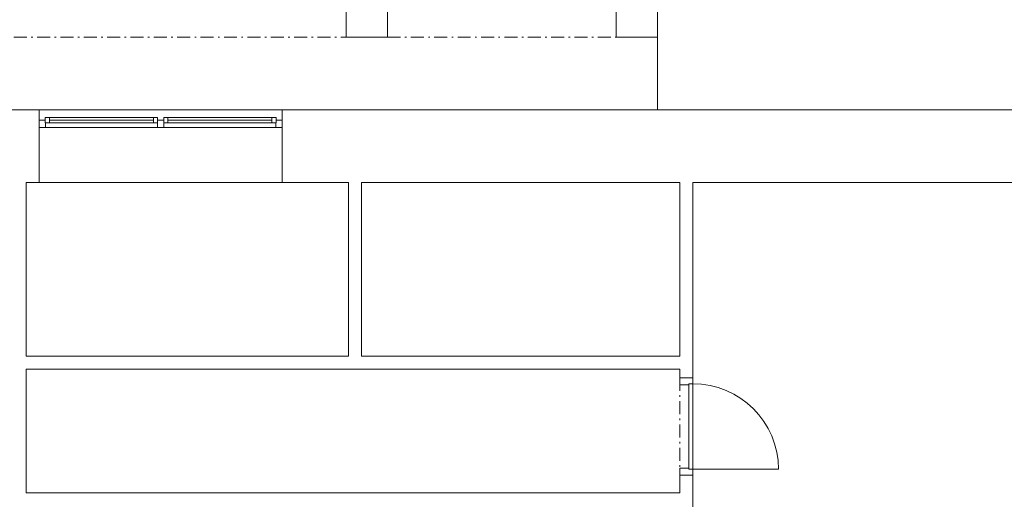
# Model space of a CAD drawing. Header units: millimetres. Extents: x -13540 to 53600, y -21460 to 10383.
# Tile 16 of 20: x 30457 to 39939, y -3752 to 868. Entities that reach past the tile are written whole.
import ezdxf

# ---------------------------------------------------------------- set-up
doc = ezdxf.new("R2010")
doc.units = ezdxf.units.MM
doc.header["$MEASUREMENT"] = 0
doc.set_wipeout_variables(frame=1)
doc.linetypes.add('Wipeout_Contour', pattern=[1000, 0, -1000])
doc.linetypes.add('Čerchovaná M', pattern=[225, 125, -42.5, 15, -42.5])
for name, color, linetype in [('02_Desky', 7, 'Continuous'), ('02_Zdi VNITŘNÍ - nenosné', 7, 'Continuous'), ('02_Zdi VNITŘNÍ - nosné', 7, 'Continuous'), ('02_Zdi VNĚJŠÍ - nosné.obálka', 7, 'Continuous'), ('05_Podlahy', 7, 'Continuous'), ('Nové_02_Desky', 7, 'Continuous'), ('Nové_02_Sloupy - nosné', 7, 'Continuous'), ('Nové_02_Trámy - nosné', 7, 'Continuous'), ('Nové_05_Podlahy', 7, 'Continuous'), ('Nové_Výplně – Řezové', 7, 'Continuous'), ('Otvory – Dveře', 7, 'Continuous'), ('Otvory – Okna', 7, 'Continuous')]:
    doc.layers.add(name, color=color, linetype=linetype)

msp = doc.modelspace()

# ---------------------------------------------------------------- linework, layer by layer
at = {"layer": '02_Zdi VNITŘNÍ - nenosné', "color": 251, "linetype": 'Continuous', "lineweight": 0}
for p, q in [((36939.9, -2581.3), (36814.9, -2581.3)), ((36939.9, -3521.3), (36814.9, -3521.3))]:
    msp.add_line(p, q, dxfattribs=at)
at = {"layer": '02_Zdi VNITŘNÍ - nenosné', "color": 251, "linetype": 'Continuous', "lineweight": 0, "flags": 128}
for points in [[(30520, -2375), (30520, -700)], [(33625, -700), (33625, -2375)], [(33750, -2375), (33750, -700)], [(36814.9, -700), (36814.9, -2375)], [(36939.9, -2581.3), (36939.9, -700)], [(33625, -2375), (30520, -2375)], [(36814.9, -2375), (33750, -2375)], [(30520, -3570), (30520, -2500)], [(30520, -2500), (36814.9, -2500)], [(36814.9, -2500), (36814.9, -2581.3)], [(36814.9, -3521.3), (36814.9, -3690)], [(36939.9, -3690), (36939.9, -3521.3)], [(36814.9, -3690), (30520, -3690)], [(36939.9, -3845), (36939.9, -3690)]]:
    msp.add_lwpolyline(points, dxfattribs=at)
at = {"layer": '02_Zdi VNITŘNÍ - nosné', "color": 251, "linetype": 'Continuous', "lineweight": 0, "flags": 128}
msp.add_lwpolyline([(30520, -3690), (30520, -3570)], dxfattribs=at)
at = {"layer": '02_Zdi VNĚJŠÍ - nosné.obálka', "color": 251, "linetype": 'Continuous', "lineweight": 0}
for p, q in [((30645, -100), (30645, -170)), ((30645, -170), (30645, -700)), ((32985, -100), (32985, -170)), ((32985, -170), (32985, -700))]:
    msp.add_line(p, q, dxfattribs=at)
at = {"layer": '02_Zdi VNĚJŠÍ - nosné.obálka', "color": 251, "linetype": 'Continuous', "lineweight": 0, "flags": 128}
for points in [[(30520, -700), (30645, -700)], [(32985, -700), (33625, -700)], [(33750, -700), (36814.9, -700)], [(36939.9, -700), (40094.9, -700)]]:
    msp.add_lwpolyline(points, dxfattribs=at)
at = {"layer": 'Otvory – Dveře', "color": 251, "linetype": 'Čerchovaná M', "lineweight": 0}
for p, q in [((36814.9, -2581.3), (36814.9, -3521.3)), ((36939.9, -2581.3), (36939.9, -3521.3))]:
    msp.add_line(p, q, dxfattribs=at)
at = {"layer": 'Otvory – Dveře', "color": 251, "linetype": 'Continuous', "lineweight": 0}
for p, q in [((36939.9, -2581.3), (36814.9, -2581.3)), ((36814.9, -2581.3), (36814.9, -2651.3)), ((36939.9, -2581.3), (36814.9, -2581.3)), ((36939.9, -2581.3), (36814.9, -2581.3)), ((36814.9, -2651.3), (36899.9, -2651.3)), ((36899.9, -2651.3), (36899.9, -2639.3)), ((36899.9, -2639.3), (36939.9, -2639.3)), ((36899.9, -3463.3), (36899.9, -2639.3)), ((36899.9, -2639.3), (36939.9, -2639.3)), ((36939.9, -2639.3), (36939.9, -2581.3)), ((36939.9, -2639.3), (36939.9, -3463.3)), ((36899.9, -3451.3), (36814.9, -3451.3)), ((36814.9, -3451.3), (36814.9, -3521.3)), ((36899.9, -3463.3), (36899.9, -3451.3)), ((36939.9, -3463.3), (36899.9, -3463.3)), ((36939.9, -3463.3), (36899.9, -3463.3)), ((36939.9, -3463.3), (37763.9, -3463.3)), ((36939.9, -3521.3), (36939.9, -3463.3)), ((36814.9, -3521.3), (36939.9, -3521.3)), ((36939.9, -3521.3), (36814.9, -3521.3)), ((36939.9, -3521.3), (36814.9, -3521.3))]:
    msp.add_line(p, q, dxfattribs=at)
msp.add_arc((36939.9, -3463.3), 824, 0, 89.99999, dxfattribs=at)
at = {"layer": 'Otvory – Okna', "color": 251, "linetype": 'Continuous', "lineweight": 0}
for p, q in [((30704, -75), (30744, -75)), ((30704, -125), (30704, -75)), ((30744, -75), (31746, -75)), ((30744, -75), (30744, -125)), ((30744, -75), (31746, -75)), ((31746, -125), (31746, -75)), ((31746, -75), (31786, -75)), ((31786, -75), (31786, -125)), ((31844, -75), (31884, -75)), ((31844, -125), (31844, -75)), ((31884, -75), (32886, -75)), ((31884, -75), (31884, -125)), ((31884, -75), (32886, -75)), ((32886, -125), (32886, -75)), ((32886, -75), (32926, -75)), ((32926, -75), (32926, -125)), ((30645, -100), (30704, -100)), ((30645, -100), (30645, -170)), ((30645, -100), (30645, -170)), ((30705, -170), (30645, -170)), ((30645, -170), (30645, -700)), ((30704, -100), (30704, -125)), ((30704, -125), (30705, -125)), ((30744, -125), (30704, -125)), ((30705, -125), (30705, -170)), ((31785, -170), (30705, -170)), ((30744, -100), (31746, -100)), ((31746, -125), (30744, -125)), ((31786, -125), (31746, -125)), ((31785, -170), (31785, -125)), ((31785, -125), (31786, -125)), ((31815, -170), (31785, -170)), ((31786, -125), (31786, -100)), ((31786, -100), (31815, -100)), ((31815, -100), (31844, -100)), ((31845, -170), (31815, -170)), ((31844, -100), (31844, -125)), ((31844, -125), (31845, -125)), ((31884, -125), (31844, -125)), ((31845, -125), (31845, -170)), ((32925, -170), (31845, -170)), ((31884, -100), (32886, -100)), ((32886, -125), (31884, -125)), ((32926, -125), (32886, -125)), ((32925, -170), (32925, -125)), ((32925, -125), (32926, -125)), ((32985, -170), (32925, -170)), ((32926, -125), (32926, -100)), ((32926, -100), (32985, -100)), ((32985, -100), (32985, -170)), ((32985, -100), (32985, -170)), ((32985, -170), (32985, -700)), ((30645, -700), (32985, -700))]:
    msp.add_line(p, q, dxfattribs=at)

# ---------------------------------------------------------------- wipeouts: each hides what was drawn before it
at = {"color": 251, "linetype": 'Wipeout_Contour', "lineweight": 0, "ltscale": 515663.541016}
msp.add_wipeout([(5200, 9200), (30580, 9200), (30580, 7880), (33020, 7880), (33020, 9200), (34000, 9200), (34000, 8800), (36200, 8800), (36200, 9200), (36600, 9200), (36600, 4990), (41780, 4990), (41780, 0), (18500, 0), (18500, 1098.7), (13800, 1098.7), (13800, 0), (5200, 0)], dxfattribs=at).dxf.layer = '05_Podlahy'

# ---------------------------------------------------------------- next in the draw order: linework, layer by layer
at = {"layer": '02_Desky', "color": 251, "linetype": 'Continuous', "lineweight": 0, "flags": 128}
msp.add_lwpolyline([(-11600, -4870), (-4450, -4870), (-4450, -4270), (-700, -4270), (-700, -11470), (53600, -11470), (53600, 9980), (41780, 9980), (41780, 0), (18380, 0), (18100, 0), (18100, -700), (17305, -700), (14200, -700), (14200, 0), (13920, 0), (0, 0), (0, 10010), (-11600, 10010)], close=True, dxfattribs=at)
at = {"layer": '02_Zdi VNĚJŠÍ - nosné.obálka', "color": 251, "linetype": 'Continuous', "lineweight": 0}
for p, q in [((30645, 0), (30645, -100)), ((32985, 0), (32985, -100))]:
    msp.add_line(p, q, dxfattribs=at)
at = {"layer": '02_Zdi VNĚJŠÍ - nosné.obálka', "color": 251, "linetype": 'Continuous', "lineweight": 0, "flags": 128}
for points in [[(30645, 0), (28725, 0)], [(41780, 0), (32985, 0)]]:
    msp.add_lwpolyline(points, dxfattribs=at)
at = {"layer": '05_Podlahy', "color": 251, "linetype": 'Continuous', "lineweight": 0, "flags": 128}
msp.add_lwpolyline([(5200, 9200), (30580, 9200), (30580, 7880), (33020, 7880), (33020, 9200), (34000, 9200), (34000, 8800), (36200, 8800), (36200, 9200), (36600, 9200), (36600, 4990), (41780, 4990), (41780, 0), (18500, 0), (18500, 1098.7), (13800, 1098.7), (13800, 0), (5200, 0)], close=True, dxfattribs=at)
at = {"layer": 'Nové_02_Desky', "color": 251, "linetype": 'Continuous', "lineweight": 0, "flags": 128}
msp.add_lwpolyline([(5200, 9200), (5200, 0), (13920, 0), (13920, 700), (14200, 700), (14200, -700), (18100, -700), (18100, 700), (18380, 700), (18380, 0), (36600, 0), (36600, 9200)], close=True, dxfattribs=at)
at = {"layer": 'Nové_02_Desky', "color": 251, "linetype": 'Čerchovaná M', "lineweight": 0, "flags": 128}
msp.add_lwpolyline([(36600, 0), (41780, 0), (41780, 2825), (39705, 2825), (39704.9, 4400), (38205, 4399.9), (38205, 5000), (36800, 5000), (36800, 3125), (36600, 3125)], close=True, dxfattribs=at)
at = {"layer": 'Nové_05_Podlahy', "color": 251, "linetype": 'Continuous', "lineweight": 0, "flags": 128}
msp.add_lwpolyline([(5200, 9200), (5200, 0), (13800, 0), (13800, 700), (14200, 700), (14200, -700), (18100, -700), (18100, 700), (18500, 700), (18500, 0), (41780, 0), (41780, 2825), (36600, 2825), (36600, 9200), (32900, 9200), (32900, 8000), (30700, 8000), (30700, 9200)], close=True, dxfattribs=at)
at = {"layer": 'Otvory – Okna', "color": 251, "linetype": 'Continuous', "lineweight": 0}
for p, q in [((30645, 0), (32985, 0)), ((30645, 0), (30645, -100)), ((32985, 0), (32985, -100))]:
    msp.add_line(p, q, dxfattribs=at)

# ---------------------------------------------------------------- next in the draw order: wipeouts: each hides what was drawn before it
at = {"color": 251, "linetype": 'Wipeout_Contour', "lineweight": 0, "ltscale": 135250.285974}
msp.add_wipeout([(33600, 700), (34000, 700), (34000, 1100), (33600, 1100)], dxfattribs=at).dxf.layer = 'Nové_Výplně – Řezové'
at = {"color": 251, "linetype": 'Wipeout_Contour', "lineweight": 0, "ltscale": 145146.855256}
msp.add_wipeout([(36200, 700), (36350, 700), (36350, 1100), (36200, 1100)], dxfattribs=at).dxf.layer = 'Nové_Výplně – Řezové'

# ---------------------------------------------------------------- next in the draw order: linework, layer by layer
at = {"layer": 'Nové_02_Sloupy - nosné', "color": 251, "linetype": 'Continuous', "lineweight": 0, "flags": 128}
msp.add_lwpolyline([(33600, 700), (34000, 700), (34000, 1100), (33600, 1100)], close=True, dxfattribs=at)

# ---------------------------------------------------------------- next in the draw order: wipeouts: each hides what was drawn before it
at = {"color": 251, "linetype": 'Wipeout_Contour', "lineweight": 0, "ltscale": 145946.598764}
msp.add_wipeout([(36600, 1100), (36350, 1100), (36350, 700), (36600, 700)], dxfattribs=at).dxf.layer = 'Nové_Výplně – Řezové'

# ---------------------------------------------------------------- next in the draw order: linework, layer by layer
at = {"layer": 'Nové_02_Sloupy - nosné', "color": 251, "linetype": 'Continuous', "lineweight": 0, "flags": 128}
for points in [[(36350, 1100), (36200, 1100), (36200, 700), (36350, 700)], [(36350, 700), (36600, 700), (36600, 1100)]]:
    msp.add_lwpolyline(points, dxfattribs=at)
at = {"layer": 'Nové_02_Trámy - nosné', "color": 251, "linetype": 'Čerchovaná M', "lineweight": 0}
for p, q in [((36600, 700), (36600, 9200)), ((5200, 700), (36600, 700))]:
    msp.add_line(p, q, dxfattribs=at)

doc.saveas('drawing.dxf')
